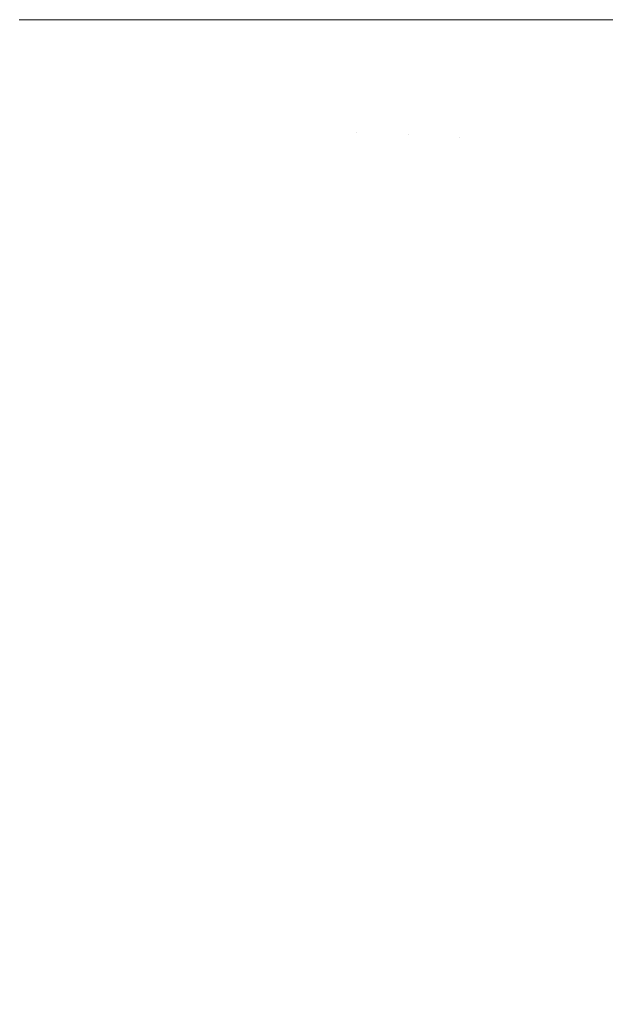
# Model space of a CAD drawing. Header units: centimetres. Extents: x -26 to 27.3, y -25.3 to -23.5.
# Tile 141 of 221: x 9.3238 to 9.3594, y -24.8198 to -24.7599. Entities that reach past the tile are written whole.
import ezdxf

# ---------------------------------------------------------------- set-up
doc = ezdxf.new("R2010")
doc.units = ezdxf.units.CM
doc.header["$LTSCALE"] = 2.54
doc.layers.add('Lucido design-1', color=7, linetype='Continuous')

# ---------------------------------------------------------------- blocks, each defined once
blk = doc.blocks.new('Gruppo-4-1')
at = {"color": 7, "linetype": 'Continuous', "lineweight": 9}
blk.add_3dface([(-25.917482, -23.559888, 1050.422055), (-25.917482, -25.159888, 1050.422055), (27.182518, -25.159888, 1050.422055), (27.182518, -23.559888, 1050.422055)], dxfattribs=at)
for points, invisible_edges in [([(9.32378, -24.759888, 1050.01313), (9.3268, -24.759888, 1050.011716), (9.32667, -24.766012, 1050.011716), (9.32289, -24.765851, 1050.013487)], 14), ([(9.32667, -24.766012, 1050.011716), (9.3268, -24.759888, 1050.011716), (9.327622, -24.759888, 1050.011289)], 9), ([(9.327622, -24.759888, 1050.011289), (9.330503, -24.759888, 1050.009791), (9.330369, -24.766169, 1050.009791), (9.32667, -24.766012, 1050.011716)], 14), ([(9.330369, -24.766169, 1050.009791), (9.330503, -24.759888, 1050.009791), (9.331376, -24.759888, 1050.009289)], 9), ([(9.331376, -24.759888, 1050.009289), (9.334118, -24.759888, 1050.007714), (9.333982, -24.766322, 1050.007714), (9.330369, -24.766169, 1050.009791)], 14), ([(9.333982, -24.766322, 1050.007714), (9.334118, -24.759888, 1050.007714), (9.335038, -24.759888, 1050.007134)], 9), ([(9.335038, -24.759888, 1050.007134), (9.337641, -24.759888, 1050.00549), (9.337501, -24.766472, 1050.00549), (9.333982, -24.766322, 1050.007714)], 14), ([(9.337501, -24.766472, 1050.00549), (9.337641, -24.759888, 1050.00549), (9.3386, -24.759888, 1050.004828)], 9), ([(9.3386, -24.759888, 1050.004828), (9.341065, -24.759888, 1050.003124), (9.340923, -24.766617, 1050.003124), (9.337501, -24.766472, 1050.00549)], 14), ([(9.340923, -24.766617, 1050.003124), (9.341065, -24.759888, 1050.003124), (9.342057, -24.759888, 1050.002376)], 9), ([(9.342057, -24.759888, 1050.002376), (9.343856, -24.759888, 1050.001019), (9.34424, -24.766758, 1050.00062), (9.340923, -24.766617, 1050.003124)], 14), ([(9.343856, -24.759888, 1050.001019), (9.344385, -24.759888, 1050.00062), (9.34424, -24.766758, 1050.00062)], 10), ([(9.347447, -24.766894, 1049.997982), (9.34424, -24.766758, 1050.00062), (9.344385, -24.759888, 1050.00062), (9.347125, -24.759888, 1049.998369)], 11), ([(9.347125, -24.759888, 1049.998369), (9.347596, -24.759888, 1049.997982), (9.347447, -24.766894, 1049.997982)], 10), ([(9.350539, -24.767025, 1049.995216), (9.347447, -24.766894, 1049.997982), (9.347596, -24.759888, 1049.997982), (9.350293, -24.759888, 1049.995571)], 11), ([(9.350293, -24.759888, 1049.995571), (9.350691, -24.759888, 1049.995216), (9.350539, -24.767025, 1049.995216)], 10), ([(9.353229, -24.759888, 1049.992766), (9.353075, -24.767133, 1049.992766), (9.350539, -24.767025, 1049.995216), (9.350691, -24.759888, 1049.995216)], 7), ([(9.353075, -24.767133, 1049.992766), (9.353229, -24.759888, 1049.992766), (9.353341, -24.759888, 1049.992649)], 9), ([(9.353341, -24.759888, 1049.992649), (9.356098, -24.759888, 1049.989775), (9.355941, -24.767255, 1049.989775), (9.353075, -24.767133, 1049.992766)], 14), ([(9.355941, -24.767255, 1049.989775), (9.356098, -24.759888, 1049.989775), (9.356253, -24.759888, 1049.989599)], 9), ([(9.356253, -24.759888, 1049.989599), (9.358838, -24.759888, 1049.986671), (9.35868, -24.767371, 1049.986671), (9.355941, -24.767255, 1049.989775)], 14), ([(9.35868, -24.767371, 1049.986671), (9.358838, -24.759888, 1049.986671), (9.359032, -24.759888, 1049.986432)], 9), ([(9.359032, -24.759888, 1049.986432), (9.361446, -24.759888, 1049.983458), (9.361285, -24.767482, 1049.983458), (9.35868, -24.767371, 1049.986671)], 14), ([(9.32667, -24.766012, 1050.011716), (9.32628, -24.772124, 1050.011716), (9.322511, -24.771803, 1050.013487), (9.32289, -24.765851, 1050.013487)], 15), ([(9.330369, -24.766169, 1050.009791), (9.329969, -24.772438, 1050.009791), (9.32628, -24.772124, 1050.011716), (9.32667, -24.766012, 1050.011716)], 15), ([(9.333982, -24.766322, 1050.007714), (9.333572, -24.772745, 1050.007714), (9.329969, -24.772438, 1050.009791), (9.330369, -24.766169, 1050.009791)], 15), ([(9.337501, -24.766472, 1050.00549), (9.337082, -24.773043, 1050.00549), (9.333572, -24.772745, 1050.007714), (9.333982, -24.766322, 1050.007714)], 15), ([(9.340923, -24.766617, 1050.003124), (9.340494, -24.773334, 1050.003124), (9.337082, -24.773043, 1050.00549), (9.337501, -24.766472, 1050.00549)], 15), ([(9.34424, -24.766758, 1050.00062), (9.343802, -24.773615, 1050.00062), (9.340494, -24.773334, 1050.003124), (9.340923, -24.766617, 1050.003124)], 15), ([(9.347447, -24.766894, 1049.997982), (9.347001, -24.773888, 1049.997982), (9.343802, -24.773615, 1050.00062), (9.34424, -24.766758, 1050.00062)], 15), ([(9.350539, -24.767025, 1049.995216), (9.350085, -24.77415, 1049.995216), (9.347001, -24.773888, 1049.997982), (9.347447, -24.766894, 1049.997982)], 15), ([(9.353075, -24.767133, 1049.992766), (9.352614, -24.774365, 1049.992766), (9.350085, -24.77415, 1049.995216), (9.350539, -24.767025, 1049.995216)], 15), ([(9.355941, -24.767255, 1049.989775), (9.355472, -24.774609, 1049.989775), (9.352614, -24.774365, 1049.992766), (9.353075, -24.767133, 1049.992766)], 15), ([(9.35868, -24.767371, 1049.986671), (9.358203, -24.774841, 1049.986671), (9.355472, -24.774609, 1049.989775), (9.355941, -24.767255, 1049.989775)], 15), ([(9.361285, -24.767482, 1049.983458), (9.360801, -24.775062, 1049.983458), (9.358203, -24.774841, 1049.986671), (9.35868, -24.767371, 1049.986671)], 15), ([(9.32628, -24.772124, 1050.011716), (9.325631, -24.778214, 1050.011716), (9.321879, -24.777734, 1050.013487), (9.322511, -24.771803, 1050.013487)], 15), ([(9.329969, -24.772438, 1050.009791), (9.329304, -24.778685, 1050.009791), (9.325631, -24.778214, 1050.011716), (9.32628, -24.772124, 1050.011716)], 15), ([(9.333572, -24.772745, 1050.007714), (9.33289, -24.779144, 1050.007714), (9.329304, -24.778685, 1050.009791), (9.329969, -24.772438, 1050.009791)], 15), ([(9.337082, -24.773043, 1050.00549), (9.336385, -24.779591, 1050.00549), (9.33289, -24.779144, 1050.007714), (9.333572, -24.772745, 1050.007714)], 15), ([(9.340494, -24.773334, 1050.003124), (9.339781, -24.780026, 1050.003124), (9.336385, -24.779591, 1050.00549), (9.337082, -24.773043, 1050.00549)], 15), ([(9.343802, -24.773615, 1050.00062), (9.343074, -24.780448, 1050.00062), (9.339781, -24.780026, 1050.003124), (9.340494, -24.773334, 1050.003124)], 15), ([(9.347001, -24.773888, 1049.997982), (9.346259, -24.780856, 1049.997982), (9.343074, -24.780448, 1050.00062), (9.343802, -24.773615, 1050.00062)], 15), ([(9.350085, -24.77415, 1049.995216), (9.349329, -24.781249, 1049.995216), (9.346259, -24.780856, 1049.997982), (9.347001, -24.773888, 1049.997982)], 15), ([(9.352614, -24.774365, 1049.992766), (9.351846, -24.781571, 1049.992766), (9.349329, -24.781249, 1049.995216), (9.350085, -24.77415, 1049.995216)], 15), ([(9.355472, -24.774609, 1049.989775), (9.354692, -24.781936, 1049.989775), (9.351846, -24.781571, 1049.992766), (9.352614, -24.774365, 1049.992766)], 15), ([(9.358203, -24.774841, 1049.986671), (9.35741, -24.782284, 1049.986671), (9.354692, -24.781936, 1049.989775), (9.355472, -24.774609, 1049.989775)], 15), ([(9.360801, -24.775062, 1049.983458), (9.359997, -24.782615, 1049.983458), (9.35741, -24.782284, 1049.986671), (9.358203, -24.774841, 1049.986671)], 15), ([(9.325631, -24.778214, 1050.011716), (9.324725, -24.784272, 1050.011716), (9.320996, -24.783632, 1050.013487), (9.321879, -24.777734, 1050.013487)], 15), ([(9.329304, -24.778685, 1050.009791), (9.328374, -24.784898, 1050.009791), (9.324725, -24.784272, 1050.011716), (9.325631, -24.778214, 1050.011716)], 15), ([(9.33289, -24.779144, 1050.007714), (9.331938, -24.785509, 1050.007714), (9.328374, -24.784898, 1050.009791), (9.329304, -24.778685, 1050.009791)], 15), ([(9.336385, -24.779591, 1050.00549), (9.33541, -24.786104, 1050.00549), (9.331938, -24.785509, 1050.007714), (9.33289, -24.779144, 1050.007714)], 15), ([(9.339781, -24.780026, 1050.003124), (9.338785, -24.786683, 1050.003124), (9.33541, -24.786104, 1050.00549), (9.336385, -24.779591, 1050.00549)], 15), ([(9.343074, -24.780448, 1050.00062), (9.342057, -24.787244, 1050.00062), (9.338785, -24.786683, 1050.003124), (9.339781, -24.780026, 1050.003124)], 15), ([(9.346259, -24.780856, 1049.997982), (9.345221, -24.787786, 1049.997982), (9.342057, -24.787244, 1050.00062), (9.343074, -24.780448, 1050.00062)], 15), ([(9.349329, -24.781249, 1049.995216), (9.348272, -24.788309, 1049.995216), (9.345221, -24.787786, 1049.997982), (9.346259, -24.780856, 1049.997982)], 15), ([(9.351846, -24.781571, 1049.992766), (9.350773, -24.788738, 1049.992766), (9.348272, -24.788309, 1049.995216), (9.349329, -24.781249, 1049.995216)], 15), ([(9.354692, -24.781936, 1049.989775), (9.353601, -24.789223, 1049.989775), (9.350773, -24.788738, 1049.992766), (9.351846, -24.781571, 1049.992766)], 15), ([(9.35741, -24.782284, 1049.986671), (9.356302, -24.789686, 1049.986671), (9.353601, -24.789223, 1049.989775), (9.354692, -24.781936, 1049.989775)], 15), ([(9.359997, -24.782615, 1049.983458), (9.358872, -24.790127, 1049.983458), (9.356302, -24.789686, 1049.986671), (9.35741, -24.782284, 1049.986671)], 15), ([(9.362447, -24.782929, 1049.980144), (9.361307, -24.790545, 1049.980144), (9.358872, -24.790127, 1049.983458), (9.359997, -24.782615, 1049.983458)], 15), ([(9.324725, -24.784272, 1050.011716), (9.323562, -24.790285, 1050.011716), (9.319863, -24.789488, 1050.013487), (9.320996, -24.783632, 1050.013487)], 15), ([(9.328374, -24.784898, 1050.009791), (9.327181, -24.791065, 1050.009791), (9.323562, -24.790285, 1050.011716), (9.324725, -24.784272, 1050.011716)], 15), ([(9.331938, -24.785509, 1050.007714), (9.330716, -24.791827, 1050.007714), (9.327181, -24.791065, 1050.009791), (9.328374, -24.784898, 1050.009791)], 15), ([(9.33541, -24.786104, 1050.00549), (9.334159, -24.792569, 1050.00549), (9.330716, -24.791827, 1050.007714), (9.331938, -24.785509, 1050.007714)], 15), ([(9.338785, -24.786683, 1050.003124), (9.337507, -24.793291, 1050.003124), (9.334159, -24.792569, 1050.00549), (9.33541, -24.786104, 1050.00549)], 15), ([(9.342057, -24.787244, 1050.00062), (9.340752, -24.79399, 1050.00062), (9.337507, -24.793291, 1050.003124), (9.338785, -24.786683, 1050.003124)], 15), ([(9.345221, -24.787786, 1049.997982), (9.343891, -24.794666, 1049.997982), (9.340752, -24.79399, 1050.00062), (9.342057, -24.787244, 1050.00062)], 15), ([(9.348272, -24.788309, 1049.995216), (9.346916, -24.795319, 1049.995216), (9.343891, -24.794666, 1049.997982), (9.345221, -24.787786, 1049.997982)], 15), ([(9.350773, -24.788738, 1049.992766), (9.349397, -24.795853, 1049.992766), (9.346916, -24.795319, 1049.995216), (9.348272, -24.788309, 1049.995216)], 15), ([(9.353601, -24.789223, 1049.989775), (9.352202, -24.796458, 1049.989775), (9.349397, -24.795853, 1049.992766), (9.350773, -24.788738, 1049.992766)], 15), ([(9.356302, -24.789686, 1049.986671), (9.354881, -24.797035, 1049.986671), (9.352202, -24.796458, 1049.989775), (9.353601, -24.789223, 1049.989775)], 15), ([(9.358872, -24.790127, 1049.983458), (9.35743, -24.797584, 1049.983458), (9.354881, -24.797035, 1049.986671), (9.356302, -24.789686, 1049.986671)], 15), ([(9.327181, -24.791065, 1050.009791), (9.325728, -24.797177, 1050.009791), (9.322144, -24.796244, 1050.011716), (9.323562, -24.790285, 1050.011716)], 15), ([(9.361307, -24.790545, 1049.980144), (9.359845, -24.798105, 1049.980144), (9.35743, -24.797584, 1049.983458), (9.358872, -24.790127, 1049.983458)], 15), ([(9.330716, -24.791827, 1050.007714), (9.329227, -24.798088, 1050.007714), (9.325728, -24.797177, 1050.009791), (9.327181, -24.791065, 1050.009791)], 15), ([(9.334159, -24.792569, 1050.00549), (9.332636, -24.798976, 1050.00549), (9.329227, -24.798088, 1050.007714), (9.330716, -24.791827, 1050.007714)], 15), ([(9.337507, -24.793291, 1050.003124), (9.33595, -24.799838, 1050.003124), (9.332636, -24.798976, 1050.00549), (9.334159, -24.792569, 1050.00549)], 15), ([(9.340752, -24.79399, 1050.00062), (9.339162, -24.800675, 1050.00062), (9.33595, -24.799838, 1050.003124), (9.337507, -24.793291, 1050.003124)], 15), ([(9.343891, -24.794666, 1049.997982), (9.342269, -24.801484, 1049.997982), (9.339162, -24.800675, 1050.00062), (9.340752, -24.79399, 1050.00062)], 15), ([(9.346916, -24.795319, 1049.995216), (9.345264, -24.802264, 1049.995216), (9.342269, -24.801484, 1049.997982), (9.343891, -24.794666, 1049.997982)], 15), ([(9.349397, -24.795853, 1049.992766), (9.34772, -24.802903, 1049.992766), (9.345264, -24.802264, 1049.995216), (9.346916, -24.795319, 1049.995216)], 15), ([(9.352202, -24.796458, 1049.989775), (9.350497, -24.803626, 1049.989775), (9.34772, -24.802903, 1049.992766), (9.349397, -24.795853, 1049.992766)], 15), ([(9.325728, -24.797177, 1050.009791), (9.324016, -24.803221, 1050.009791), (9.320476, -24.802137, 1050.011716), (9.322144, -24.796244, 1050.011716)], 15), ([(9.354881, -24.797035, 1049.986671), (9.353149, -24.804317, 1049.986671), (9.350497, -24.803626, 1049.989775), (9.352202, -24.796458, 1049.989775)], 15), ([(9.35743, -24.797584, 1049.983458), (9.355673, -24.804974, 1049.983458), (9.353149, -24.804317, 1049.986671), (9.354881, -24.797035, 1049.986671)], 15), ([(9.329227, -24.798088, 1050.007714), (9.327473, -24.80428, 1050.007714), (9.324016, -24.803221, 1050.009791), (9.325728, -24.797177, 1050.009791)], 15), ([(9.359845, -24.798105, 1049.980144), (9.358063, -24.805596, 1049.980144), (9.355673, -24.804974, 1049.983458), (9.35743, -24.797584, 1049.983458)], 15), ([(9.332636, -24.798976, 1050.00549), (9.330842, -24.805312, 1050.00549), (9.327473, -24.80428, 1050.007714), (9.329227, -24.798088, 1050.007714)], 15), ([(9.362122, -24.798596, 1049.976733), (9.360318, -24.806183, 1049.976733), (9.358063, -24.805596, 1049.980144), (9.359845, -24.798105, 1049.980144)], 15), ([(9.33595, -24.799838, 1050.003124), (9.334116, -24.806314, 1050.003124), (9.330842, -24.805312, 1050.00549), (9.332636, -24.798976, 1050.00549)], 15), ([(9.339162, -24.800675, 1050.00062), (9.33729, -24.807286, 1050.00062), (9.334116, -24.806314, 1050.003124), (9.33595, -24.799838, 1050.003124)], 15), ([(9.342269, -24.801484, 1049.997982), (9.34036, -24.808227, 1049.997982), (9.33729, -24.807286, 1050.00062), (9.339162, -24.800675, 1050.00062)], 15), ([(9.345264, -24.802264, 1049.995216), (9.343319, -24.809133, 1049.995216), (9.34036, -24.808227, 1049.997982), (9.342269, -24.801484, 1049.997982)], 15), ([(9.324016, -24.803221, 1050.009791), (9.322049, -24.809188, 1050.009791), (9.318558, -24.807954, 1050.011716), (9.320476, -24.802137, 1050.011716)], 15), ([(9.34772, -24.802903, 1049.992766), (9.345746, -24.809876, 1049.992766), (9.343319, -24.809133, 1049.995216), (9.345264, -24.802264, 1049.995216)], 15), ([(9.350497, -24.803626, 1049.989775), (9.348489, -24.810716, 1049.989775), (9.345746, -24.809876, 1049.992766), (9.34772, -24.802903, 1049.992766)], 15), ([(9.327473, -24.80428, 1050.007714), (9.325458, -24.810392, 1050.007714), (9.322049, -24.809188, 1050.009791), (9.324016, -24.803221, 1050.009791)], 15), ([(9.353149, -24.804317, 1049.986671), (9.35111, -24.811519, 1049.986671), (9.348489, -24.810716, 1049.989775), (9.350497, -24.803626, 1049.989775)], 15), ([(9.330842, -24.805312, 1050.00549), (9.32878, -24.811566, 1050.00549), (9.325458, -24.810392, 1050.007714), (9.327473, -24.80428, 1050.007714)], 15), ([(9.355673, -24.804974, 1049.983458), (9.353603, -24.812282, 1049.983458), (9.35111, -24.811519, 1049.986671), (9.353149, -24.804317, 1049.986671)], 15), ([(9.334116, -24.806314, 1050.003124), (9.332009, -24.812706, 1050.003124), (9.32878, -24.811566, 1050.00549), (9.330842, -24.805312, 1050.00549)], 15), ([(9.358063, -24.805596, 1049.980144), (9.355965, -24.813006, 1049.980144), (9.353603, -24.812282, 1049.983458), (9.355673, -24.804974, 1049.983458)], 15), ([(9.360318, -24.806183, 1049.976733), (9.358193, -24.813688, 1049.976733), (9.355965, -24.813006, 1049.980144), (9.358063, -24.805596, 1049.980144)], 15), ([(9.33729, -24.807286, 1050.00062), (9.335139, -24.813812, 1050.00062), (9.332009, -24.812706, 1050.003124), (9.334116, -24.806314, 1050.003124)], 15), ([(9.362432, -24.806734, 1049.973231), (9.360282, -24.814327, 1049.973231), (9.358193, -24.813688, 1049.976733), (9.360318, -24.806183, 1049.976733)], 15), ([(9.34036, -24.808227, 1049.997982), (9.338166, -24.814882, 1049.997982), (9.335139, -24.813812, 1050.00062), (9.33729, -24.807286, 1050.00062)], 15), ([(9.343319, -24.809133, 1049.995216), (9.341084, -24.815913, 1049.995216), (9.338166, -24.814882, 1049.997982), (9.34036, -24.808227, 1049.997982)], 15), ([(9.325458, -24.810392, 1050.007714), (9.323186, -24.816413, 1050.007714), (9.319831, -24.815065, 1050.009791), (9.322049, -24.809188, 1050.009791)], 15), ([(9.345746, -24.809876, 1049.992766), (9.343477, -24.816759, 1049.992766), (9.341084, -24.815913, 1049.995216), (9.343319, -24.809133, 1049.995216)], 15), ([(9.348489, -24.810716, 1049.989775), (9.346182, -24.817714, 1049.989775), (9.343477, -24.816759, 1049.992766), (9.345746, -24.809876, 1049.992766)], 15), ([(9.32878, -24.811566, 1050.00549), (9.326455, -24.817727, 1050.00549), (9.323186, -24.816413, 1050.007714), (9.325458, -24.810392, 1050.007714)], 15), ([(9.35111, -24.811519, 1049.986671), (9.348767, -24.818627, 1049.986671), (9.346182, -24.817714, 1049.989775), (9.348489, -24.810716, 1049.989775)], 15), ([(9.332009, -24.812706, 1050.003124), (9.329632, -24.819003, 1050.003124), (9.326455, -24.817727, 1050.00549), (9.32878, -24.811566, 1050.00549)], 15), ([(9.353603, -24.812282, 1049.983458), (9.351225, -24.819496, 1049.983458), (9.348767, -24.818627, 1049.986671), (9.35111, -24.811519, 1049.986671)], 15), ([(9.355965, -24.813006, 1049.980144), (9.353555, -24.820319, 1049.980144), (9.351225, -24.819496, 1049.983458), (9.353603, -24.812282, 1049.983458)], 15), ([(9.335139, -24.813812, 1050.00062), (9.332713, -24.820241, 1050.00062), (9.329632, -24.819003, 1050.003124), (9.332009, -24.812706, 1050.003124)], 15), ([(9.358193, -24.813688, 1049.976733), (9.355751, -24.821095, 1049.976733), (9.353555, -24.820319, 1049.980144), (9.355965, -24.813006, 1049.980144)], 15), ([(9.338166, -24.814882, 1049.997982), (9.335692, -24.821438, 1049.997982), (9.332713, -24.820241, 1050.00062), (9.335139, -24.813812, 1050.00062)], 15), ([(9.360282, -24.814327, 1049.973231), (9.357811, -24.821823, 1049.973231), (9.355751, -24.821095, 1049.976733), (9.358193, -24.813688, 1049.976733)], 15), ([(9.362229, -24.814924, 1049.969646), (9.359731, -24.822501, 1049.969646), (9.357811, -24.821823, 1049.973231), (9.360282, -24.814327, 1049.973231)], 15), ([(9.341084, -24.815913, 1049.995216), (9.338564, -24.822592, 1049.995216), (9.335692, -24.821438, 1049.997982), (9.338166, -24.814882, 1049.997982)], 15), ([(9.343477, -24.816759, 1049.992766), (9.340919, -24.823539, 1049.992766), (9.338564, -24.822592, 1049.995216), (9.341084, -24.815913, 1049.995216)], 15), ([(9.326455, -24.817727, 1050.00549), (9.323871, -24.823783, 1050.00549), (9.32066, -24.822332, 1050.007714), (9.323186, -24.816413, 1050.007714)], 15), ([(9.346182, -24.817714, 1049.989775), (9.343581, -24.824608, 1049.989775), (9.340919, -24.823539, 1049.992766), (9.343477, -24.816759, 1049.992766)], 15), ([(9.329632, -24.819003, 1050.003124), (9.326991, -24.825194, 1050.003124), (9.323871, -24.823783, 1050.00549), (9.326455, -24.817727, 1050.00549)], 15), ([(9.348767, -24.818627, 1049.986671), (9.346124, -24.82563, 1049.986671), (9.343581, -24.824608, 1049.989775), (9.346182, -24.817714, 1049.989775)], 15), ([(9.351225, -24.819496, 1049.983458), (9.348543, -24.826603, 1049.983458), (9.346124, -24.82563, 1049.986671), (9.348767, -24.818627, 1049.986671)], 15), ([(9.332713, -24.820241, 1050.00062), (9.330016, -24.826561, 1050.00062), (9.326991, -24.825194, 1050.003124), (9.329632, -24.819003, 1050.003124)], 15), ([(9.353555, -24.820319, 1049.980144), (9.350836, -24.827524, 1049.980144), (9.348543, -24.826603, 1049.983458), (9.351225, -24.819496, 1049.983458)], 15)]:
    blk.add_3dface(points, dxfattribs=dict(at, invisible_edges=invisible_edges))

msp = doc.modelspace()

# ---------------------------------------------------------------- block references
at = {"layer": 'Lucido design-1', "color": 7}
msp.add_blockref('Gruppo-4-1', (0, 0), dxfattribs=at)

doc.saveas('drawing.dxf')
